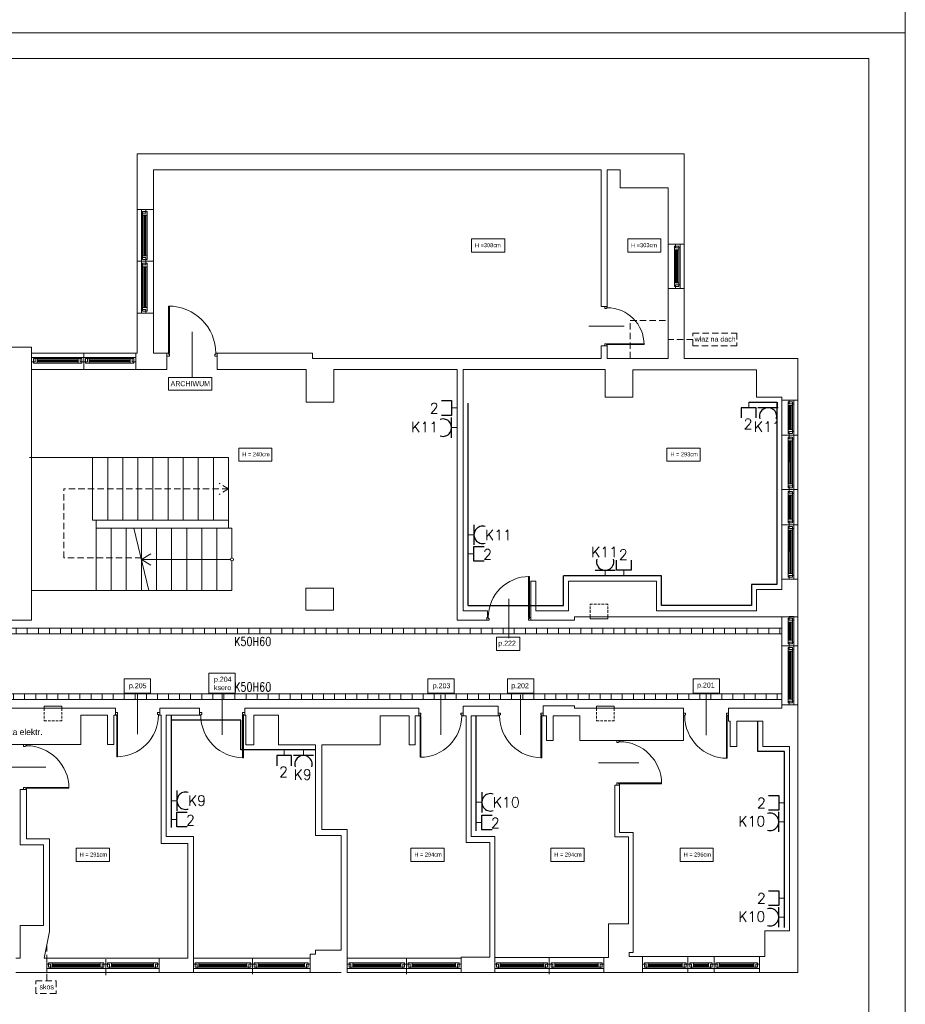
# Model space of a CAD drawing. Header units: millimetres. Extents: x 1468 to 6168, y 2353 to 26545.
# Tile 20 of 29: x 4408 to 6168, y 12300 to 14259. Entities that reach past the tile are written whole.
import ezdxf
from ezdxf.enums import TextEntityAlignment as Align

# ---------------------------------------------------------------- set-up
doc = ezdxf.new("R2010")
doc.units = ezdxf.units.MM
doc.linetypes.add('HIDDENX2', pattern=[19.05, 12.7, -6.35])
doc.layers.get('0').update_dxf_attribs({"lineweight": 0})
for name, color, linetype, lineweight in [('+ INSTALACJE', 7, 'Continuous', 0), ('+ okna', 7, 'Continuous', 0), ('+ schody', 7, 'Continuous', 0), ('+ ściany', 7, 'Continuous', 0), ('+drugi plan', 7, 'Continuous', 0), ('+okna', 7, 'Continuous', 0), ('E_korytka elektryka', 10, 'Continuous', 0), ('EL_GNIAZDKA', 10, 'Continuous', 30), ('EL_GNIAZDKA_TXT', 10, 'Continuous', 25), ('EL_PEL', 170, 'Continuous', 30), ('EL_PEL_TEKST', 170, 'Continuous', 25), ('elektryka', 10, 'Continuous', 30), ('opis (model)', 7, 'Continuous', 0), ('SNW_TXT', 255, 'Continuous', 20)]:
    doc.layers.add(name, color=color, linetype=linetype, lineweight=lineweight)
doc.layers.add('EL_OBRAMOWANIE', color=80, linetype='Continuous', lineweight=0, plot=False)
doc.layers.add('EL_POMOC', color=10, linetype='Continuous', lineweight=0, plot=False)
doc.styles.add('Opisowy', font='arial.ttf')
doc.styles.add('ROMANS', font='ROMANS', dxfattribs={"width": 0.7})
doc.styles.get("Standard").update_dxf_attribs({"font": 'arial.ttf'})

# ---------------------------------------------------------------- blocks, each defined once
blk = doc.blocks.new('drzwi')
at = {"color": 0}
for p, q in [((-45, 42.3), (-45, -38.7)), ((-90, 5.4), (-85.5, 5.4)), ((-90, 0), (-90, 5.4)), ((-90, 0), (-87.3, 0)), ((-87.3, 0), (-87.3, 1.8)), ((-87.3, 1.8), (-85.5, 1.8)), ((-85.5, 1.8), (-85.5, 5.4)), ((-4.5, 5.4), (0, 5.4)), ((-4.5, 1.8), (-4.5, 5.4)), ((-4.5, 1.8), (-2.7, 1.8)), ((-4.5, 0), (-4.5, -84.6)), ((-4.5, 0), (0, 0)), ((-2.7, 0), (-2.7, 1.8)), ((-2.7, 0), (-2.7, -84.6)), ((0, 0), (0, 5.4)), ((-2.7, -84.6), (-4.5, -84.6))]:
    blk.add_line(p, q, dxfattribs=at)
blk.add_arc((-2.7, 0), 84.6, 180, 270, dxfattribs=at)

msp = doc.modelspace()

# ---------------------------------------------------------------- hatches: boundary and pattern name
at = {"layer": 'E_korytka elektryka'}
h = msp.add_hatch(dxfattribs=at)
h.set_pattern_fill('ANSI31', color=170, scale=176, angle=765, style=0)
h.set_pattern_definition([(90, (5742.986, 23116.207), (-22, 1e-11), [])])
h.paths.add_polyline_path([(5922.6, 13048.4), (5922.6, 13037.4), (1980.6, 13037.4), (1980.6, 13048.4)])
h = msp.add_hatch(dxfattribs=at)
h.set_pattern_fill('ANSI31', color=10, scale=176, angle=765, style=0)
h.set_pattern_definition([(90, (5759.69, 22985.726), (-22, 1e-11), [])])
h.paths.add_polyline_path([(5922.6, 12918), (5922.6, 12907), (1980.6, 12907), (1980.6, 12918)])

# ---------------------------------------------------------------- linework, layer by layer
at = {"layer": '+ INSTALACJE', "linetype": 'HIDDENX2', "ltscale": 0.4}
for p, q in [((5541.6, 13096.4), (5576.6, 13096.4)), ((5541.6, 13071.4), (5541.6, 13096.4)), ((5576.6, 13071.4), (5576.6, 13096.4)), ((4456.6, 12889.4), (4456.6, 12864.4)), ((4491.6, 12889.4), (4491.6, 12864.4)), ((5554.6, 12889.4), (5554.6, 12864.4)), ((5589.6, 12889.4), (5589.6, 12864.4)), ((4456.6, 12864.4), (4491.6, 12864.4)), ((5554.6, 12864.4), (5589.6, 12864.4))]:
    msp.add_line(p, q, dxfattribs=at)
at = {"layer": '+ INSTALACJE'}
for points in [[(5541.6, 13071.4), (5576.6, 13071.4), (5576.6, 13067.4), (5541.6, 13067.4)], [(4456.6, 12889.4), (4491.6, 12889.4), (4491.6, 12893.4), (4456.6, 12893.4)], [(5554.6, 12889.4), (5589.6, 12889.4), (5589.6, 12893.4), (5554.6, 12893.4)]]:
    msp.add_lwpolyline(points, close=True, dxfattribs=at)
at = {"layer": '+ okna'}
for p, q in [((4649.7, 13781.2), (4649.7, 13874.1)), ((4652.2, 13870.3), (4652.2, 13789)), ((4654.7, 13789.5), (4654.7, 13870.3)), ((4656.6, 13789.5), (4656.8, 13870.3)), ((4658.7, 13789.5), (4658.7, 13870.3)), ((4661, 13870.3), (4661, 13789)), ((5696.6, 13812.4), (5696.6, 13724.4)), ((5728.6, 13724.4), (5728.6, 13812.4)), ((5709.2, 13801.3), (5709.2, 13735.5)), ((5711.5, 13735.5), (5711.5, 13801.3)), ((5713.6, 13735.5), (5713.5, 13801.3)), ((5715.5, 13735.5), (5715.5, 13801.3)), ((5718, 13801.3), (5718, 13735.5)), ((5720.5, 13731.7), (5720.5, 13805.1)), ((4649.7, 13678.7), (4649.7, 13771.6)), ((4652.2, 13767.8), (4652.2, 13686.5)), ((4654.7, 13686.5), (4654.7, 13767.3)), ((4656.6, 13686.5), (4656.8, 13767.3)), ((4658.7, 13686.5), (4658.7, 13767.3)), ((4661, 13767.8), (4661, 13686.5)), ((4638.6, 13595.4), (4535.1, 13595.4)), ((4535.1, 13595.4), (4535.1, 13563.4)), ((4436.7, 13584.8), (4524, 13584.8)), ((4436.7, 13576), (4524, 13576)), ((4527.8, 13587.3), (4438.9, 13587.3)), ((4524, 13582.3), (4442.7, 13582.3)), ((4524, 13580.5), (4442.7, 13580.3)), ((4524, 13578.3), (4442.7, 13578.3)), ((4635.3, 13587.3), (4542.4, 13587.3)), ((4546.2, 13584.8), (4627.5, 13584.8)), ((4627.5, 13582.3), (4546.2, 13582.3)), ((4627.5, 13580.4), (4546.2, 13580.3)), ((4627.5, 13578.3), (4546.2, 13578.3)), ((4546.2, 13576), (4627.5, 13576)), ((4535.1, 13563.4), (4638.6, 13563.4)), ((5935.2, 13491.3), (5935.2, 13436)), ((5937.5, 13443.5), (5937.5, 13491.3)), ((5939.6, 13443.5), (5939.5, 13491.3)), ((5941.5, 13443.5), (5941.5, 13491.3)), ((5944, 13491.3), (5944, 13443.5)), ((5946.5, 13439.7), (5946.5, 13495.1)), ((5935.2, 13421.3), (5935.2, 13335.5)), ((5937.5, 13335.5), (5937.5, 13421.3)), ((5939.7, 13335.5), (5939.5, 13421.3)), ((5941.5, 13335.5), (5941.5, 13421.3)), ((5944, 13421.3), (5944, 13335.5)), ((5946.5, 13331.7), (5946.5, 13425.1)), ((5935.2, 13313.3), (5935.2, 13258)), ((5937.5, 13265.5), (5937.5, 13313.3)), ((5939.6, 13265.5), (5939.5, 13313.3)), ((5941.5, 13265.5), (5941.5, 13313.3)), ((5944, 13313.3), (5944, 13265.5)), ((5946.5, 13261.7), (5946.5, 13317.1)), ((5935.2, 13243.3), (5935.2, 13157.5)), ((5937.5, 13157.5), (5937.5, 13243.3)), ((5939.7, 13157.5), (5939.5, 13243.3)), ((5941.5, 13157.5), (5941.5, 13243.3)), ((5944, 13243.3), (5944, 13157.5)), ((5946.5, 13153.7), (5946.5, 13247.1)), ((5922.6, 12992.4), (5922.6, 13071.4)), ((5946.5, 13021.1), (5946.5, 13071.8)), ((5954.6, 12992.4), (5954.6, 13071.4)), ((5935.2, 13060.7), (5935.2, 13024.9)), ((5937.5, 13024.9), (5937.5, 13060.7)), ((5939.5, 13024.9), (5939.5, 13060.7)), ((5941.5, 13024.9), (5941.5, 13060.7)), ((5944, 13060.7), (5944, 13024.9)), ((5922.6, 13013.8), (5954.6, 13013.8)), ((5954.6, 13013.8), (5922.6, 13013.8)), ((5954.6, 13013.8), (5922.6, 13013.8)), ((5935.2, 13006.3), (5935.2, 12907.5)), ((5944, 13006.3), (5944, 12907.5)), ((5946.5, 12903.7), (5946.5, 13010.1)), ((5922.6, 12896.4), (5922.6, 12992.4)), ((5937.5, 12907.5), (5937.5, 13002.7)), ((5939.5, 12907.5), (5939.5, 13002.7)), ((5941.5, 12907.5), (5941.5, 13002.7)), ((5954.6, 12896.4), (5954.6, 12992.4)), ((4685.1, 12392.4), (4461.5, 12392.4)), ((4573.9, 12382.8), (4472.6, 12382.8)), ((4472.6, 12380.5), (4567.9, 12380.5)), ((4579, 12358.4), (4579, 12390.4)), ((4681.5, 12382.8), (4590.1, 12382.8)), ((4590.1, 12380.5), (4674, 12380.5)), ((4985.1, 12392.4), (4753.1, 12392.4)), ((4865.5, 12382.8), (4764.2, 12382.8)), ((4764.2, 12380.5), (4859.5, 12380.5)), ((4870.6, 12360.4), (4870.6, 12392.4)), ((4974, 12382.8), (4881.7, 12382.8)), ((4881.7, 12380.5), (4974, 12380.5)), ((5285.1, 12392.4), (5059.1, 12392.4)), ((5171.5, 12382.8), (5070.2, 12382.8)), ((5070.2, 12380.5), (5165.5, 12380.5)), ((5176.6, 12360.4), (5176.6, 12392.4)), ((5280, 12382.8), (5187.7, 12382.8)), ((5187.7, 12380.5), (5274, 12380.5)), ((5569.1, 12393.4), (5352.1, 12393.4)), ((5455.5, 12382.8), (5363.2, 12382.8)), ((5363.2, 12380.5), (5449.5, 12380.5)), ((5460.6, 12360.4), (5460.6, 12392.4)), ((5564, 12382.8), (5471.7, 12382.8)), ((5471.7, 12380.5), (5558, 12380.5)), ((5878.1, 12395.4), (5646.1, 12395.4)), ((5731, 12382.8), (5657.2, 12382.8)), ((5657.2, 12380.5), (5725, 12380.5)), ((5736.1, 12363.4), (5736.1, 12395.4)), ((5777, 12382.8), (5740.2, 12382.8)), ((5747.2, 12380.5), (5777, 12380.5)), ((5788.1, 12363.4), (5788.1, 12395.4)), ((5873, 12382.8), (5799.2, 12382.8)), ((5799.2, 12380.5), (5867, 12380.5)), ((4685.1, 12363.4), (4461.5, 12363.4)), ((4468.8, 12371.5), (4571.7, 12371.5)), ((4472.6, 12378.5), (4567.9, 12378.5)), ((4472.6, 12376.5), (4567.9, 12376.5)), ((4567.9, 12374), (4472.6, 12374)), ((4586.3, 12371.5), (4677.8, 12371.5)), ((4590.1, 12378.5), (4674, 12378.5)), ((4590.1, 12376.5), (4674, 12376.5)), ((4681.5, 12374), (4590.1, 12374)), ((4985.1, 12363.4), (4753.1, 12363.4)), ((4760.4, 12371.5), (4863.3, 12371.5)), ((4764.2, 12378.5), (4859.5, 12378.5)), ((4764.2, 12376.5), (4859.5, 12376.5)), ((4859.5, 12374), (4764.2, 12374)), ((4877.9, 12371.5), (4977.8, 12371.5)), ((4881.7, 12378.5), (4974, 12378.5)), ((4881.7, 12376.5), (4974, 12376.5)), ((4974, 12374), (4881.7, 12374)), ((5285.1, 12363.4), (5059.1, 12363.4)), ((5066.4, 12371.5), (5169.3, 12371.5)), ((5070.2, 12378.5), (5165.5, 12378.5)), ((5070.2, 12376.5), (5165.5, 12376.5)), ((5165.5, 12374), (5070.2, 12374)), ((5183.9, 12371.5), (5277.8, 12371.5)), ((5187.7, 12378.5), (5274, 12378.5)), ((5187.7, 12376.5), (5274, 12376.5)), ((5280, 12374), (5187.7, 12374)), ((5569.1, 12363.4), (5352.1, 12363.4)), ((5359.4, 12371.5), (5453.3, 12371.5)), ((5363.2, 12378.5), (5449.5, 12378.5)), ((5363.2, 12376.5), (5449.5, 12376.5)), ((5449.5, 12374), (5363.2, 12374)), ((5467.9, 12371.5), (5561.8, 12371.5)), ((5471.7, 12378.5), (5558, 12378.5)), ((5471.7, 12376.5), (5558, 12376.5)), ((5564, 12374), (5471.7, 12374)), ((5878.1, 12363.4), (5646.1, 12363.4)), ((5653.4, 12371.5), (5728.8, 12371.5)), ((5657.2, 12378.5), (5725, 12378.5)), ((5657.2, 12376.5), (5725, 12376.5)), ((5731, 12374), (5657.2, 12374)), ((5737.4, 12371.5), (5780.8, 12371.5)), ((5777, 12374), (5740.2, 12374)), ((5747.2, 12378.5), (5777, 12378.5)), ((5747.2, 12376.5), (5777, 12376.5)), ((5795.4, 12371.5), (5870.8, 12371.5)), ((5799.2, 12378.5), (5867, 12378.5)), ((5799.2, 12376.5), (5867, 12376.5)), ((5873, 12374), (5799.2, 12374))]:
    msp.add_line(p, q, dxfattribs=at)
for points in [[(4673.6, 13881.4), (4673.6, 13778.4), (4641.6, 13778.4), (4641.6, 13881.4)], [(4658.5, 13874.1), (4658.5, 13881.4), (4649.7, 13881.4), (4649.7, 13874.1)], [(4661, 13877.8), (4661, 13870.3), (4652.2, 13870.3), (4652.2, 13877.8)], [(5709.2, 13808.8), (5709.2, 13801.3), (5718, 13801.3), (5718, 13808.8)], [(5711.7, 13805.1), (5711.7, 13812.4), (5720.5, 13812.4), (5720.5, 13805.1)], [(4661, 13782), (4661, 13789.5), (4652.2, 13789.5), (4652.2, 13782)], [(4673.6, 13778.4), (4673.6, 13675.4), (4641.6, 13675.4), (4641.6, 13778.4)], [(4658.5, 13785.7), (4658.5, 13778.4), (4649.7, 13778.4), (4649.7, 13785.7)], [(4658.5, 13771.1), (4658.5, 13778.4), (4649.7, 13778.4), (4649.7, 13771.1)], [(4661, 13774.8), (4661, 13767.3), (4652.2, 13767.3), (4652.2, 13774.8)], [(5709.2, 13728), (5709.2, 13735.5), (5718, 13735.5), (5718, 13728)], [(5711.7, 13731.7), (5711.7, 13724.4), (5720.5, 13724.4), (5720.5, 13731.7)], [(4658.5, 13682.7), (4658.5, 13675.4), (4649.7, 13675.4), (4649.7, 13682.7)], [(4661, 13679), (4661, 13686.5), (4652.2, 13686.5), (4652.2, 13679)], [(4431.6, 13563.4), (4535.1, 13563.4), (4535.1, 13595.4), (4431.6, 13595.4)], [(4438.9, 13578.5), (4431.6, 13578.5), (4431.6, 13587.3), (4438.9, 13587.3)], [(4435.2, 13576), (4442.7, 13576), (4442.7, 13584.8), (4435.2, 13584.8)], [(4531.5, 13576), (4524, 13576), (4524, 13584.8), (4531.5, 13584.8)], [(4527.8, 13578.5), (4535.1, 13578.5), (4535.1, 13587.3), (4527.8, 13587.3)], [(4542.4, 13578.5), (4535.1, 13578.5), (4535.1, 13587.3), (4542.4, 13587.3)], [(4538.7, 13576), (4546.2, 13576), (4546.2, 13584.8), (4538.7, 13584.8)], [(4635, 13576), (4627.5, 13576), (4627.5, 13584.8), (4635, 13584.8)], [(4631.3, 13578.5), (4638.6, 13578.5), (4638.6, 13587.3), (4631.3, 13587.3)], [(5922.6, 13502.4), (5922.6, 13432.4), (5954.6, 13432.4), (5954.6, 13502.4)], [(5935.2, 13498.8), (5935.2, 13491.3), (5944, 13491.3), (5944, 13498.8)], [(5937.7, 13495.1), (5937.7, 13502.4), (5946.5, 13502.4), (5946.5, 13495.1)], [(5935.2, 13436), (5935.2, 13443.5), (5944, 13443.5), (5944, 13436)], [(5937.7, 13439.7), (5937.7, 13432.4), (5946.5, 13432.4), (5946.5, 13439.7)], [(5922.6, 13432.4), (5922.6, 13324.4), (5954.6, 13324.4), (5954.6, 13432.4)], [(5935.2, 13428.8), (5935.2, 13421.3), (5944, 13421.3), (5944, 13428.8)], [(5937.7, 13425.1), (5937.7, 13432.4), (5946.5, 13432.4), (5946.5, 13425.1)], [(5922.6, 13324.4), (5922.6, 13254.4), (5954.6, 13254.4), (5954.6, 13324.4)], [(5935.2, 13328), (5935.2, 13335.5), (5944, 13335.5), (5944, 13328)], [(5935.2, 13320.8), (5935.2, 13313.3), (5944, 13313.3), (5944, 13320.8)], [(5937.7, 13331.7), (5937.7, 13324.4), (5946.5, 13324.4), (5946.5, 13331.7)], [(5937.7, 13317.1), (5937.7, 13324.4), (5946.5, 13324.4), (5946.5, 13317.1)], [(5935.2, 13258), (5935.2, 13265.5), (5944, 13265.5), (5944, 13258)], [(5937.7, 13261.7), (5937.7, 13254.4), (5946.5, 13254.4), (5946.5, 13261.7)], [(5922.6, 13254.4), (5922.6, 13146.4), (5954.6, 13146.4), (5954.6, 13254.4)], [(5935.2, 13250.8), (5935.2, 13243.3), (5944, 13243.3), (5944, 13250.8)], [(5937.7, 13247.1), (5937.7, 13254.4), (5946.5, 13254.4), (5946.5, 13247.1)], [(5935.2, 13150), (5935.2, 13157.5), (5944, 13157.5), (5944, 13150)], [(5937.7, 13153.7), (5937.7, 13146.4), (5946.5, 13146.4), (5946.5, 13153.7)], [(5935.2, 13068.2), (5935.2, 13060.7), (5944, 13060.7), (5944, 13068.2)], [(5937.7, 13064.5), (5937.7, 13071.8), (5946.5, 13071.8), (5946.5, 13064.5)], [(5935.2, 13017.4), (5935.2, 13024.9), (5944, 13024.9), (5944, 13017.4)], [(5935.2, 13010.2), (5935.2, 13002.7), (5944, 13002.7), (5944, 13010.2)], [(5937.7, 13021.1), (5937.7, 13013.8), (5946.5, 13013.8), (5946.5, 13021.1)], [(5937.7, 13006.5), (5937.7, 13013.8), (5946.5, 13013.8), (5946.5, 13006.5)], [(5935.2, 12900), (5935.2, 12907.5), (5944, 12907.5), (5944, 12900)], [(5937.7, 12903.7), (5937.7, 12896.4), (5946.5, 12896.4), (5946.5, 12903.7)], [(4468.8, 12380.3), (4461.5, 12380.3), (4461.5, 12371.5), (4468.8, 12371.5)], [(4465.1, 12382.8), (4472.6, 12382.8), (4472.6, 12374), (4465.1, 12374)], [(4575.4, 12382.8), (4567.9, 12382.8), (4567.9, 12374), (4575.4, 12374)], [(4571.7, 12380.3), (4579, 12380.3), (4579, 12371.5), (4571.7, 12371.5)], [(4586.3, 12380.3), (4579, 12380.3), (4579, 12371.5), (4586.3, 12371.5)], [(4582.6, 12382.8), (4590.1, 12382.8), (4590.1, 12374), (4582.6, 12374)], [(4681.5, 12382.8), (4674, 12382.8), (4674, 12374), (4681.5, 12374)], [(4677.8, 12380.3), (4685.1, 12380.3), (4685.1, 12371.5), (4677.8, 12371.5)], [(4760.4, 12380.3), (4753.1, 12380.3), (4753.1, 12371.5), (4760.4, 12371.5)], [(4756.7, 12382.8), (4764.2, 12382.8), (4764.2, 12374), (4756.7, 12374)], [(4867, 12382.8), (4859.5, 12382.8), (4859.5, 12374), (4867, 12374)], [(4863.3, 12380.3), (4870.6, 12380.3), (4870.6, 12371.5), (4863.3, 12371.5)], [(4877.9, 12380.3), (4870.6, 12380.3), (4870.6, 12371.5), (4877.9, 12371.5)], [(4874.2, 12382.8), (4881.7, 12382.8), (4881.7, 12374), (4874.2, 12374)], [(4981.5, 12382.8), (4974, 12382.8), (4974, 12374), (4981.5, 12374)], [(4977.8, 12380.3), (4985.1, 12380.3), (4985.1, 12371.5), (4977.8, 12371.5)], [(5066.4, 12380.3), (5059.1, 12380.3), (5059.1, 12371.5), (5066.4, 12371.5)], [(5062.7, 12382.8), (5070.2, 12382.8), (5070.2, 12374), (5062.7, 12374)], [(5173, 12382.8), (5165.5, 12382.8), (5165.5, 12374), (5173, 12374)], [(5169.3, 12380.3), (5176.6, 12380.3), (5176.6, 12371.5), (5169.3, 12371.5)], [(5183.9, 12380.3), (5176.6, 12380.3), (5176.6, 12371.5), (5183.9, 12371.5)], [(5180.2, 12382.8), (5187.7, 12382.8), (5187.7, 12374), (5180.2, 12374)], [(5281.5, 12382.8), (5274, 12382.8), (5274, 12374), (5281.5, 12374)], [(5277.8, 12380.3), (5285.1, 12380.3), (5285.1, 12371.5), (5277.8, 12371.5)], [(5359.4, 12380.3), (5352.1, 12380.3), (5352.1, 12371.5), (5359.4, 12371.5)], [(5355.7, 12382.8), (5363.2, 12382.8), (5363.2, 12374), (5355.7, 12374)], [(5457, 12382.8), (5449.5, 12382.8), (5449.5, 12374), (5457, 12374)], [(5453.3, 12380.3), (5460.6, 12380.3), (5460.6, 12371.5), (5453.3, 12371.5)], [(5467.9, 12380.3), (5460.6, 12380.3), (5460.6, 12371.5), (5467.9, 12371.5)], [(5464.2, 12382.8), (5471.7, 12382.8), (5471.7, 12374), (5464.2, 12374)], [(5565.5, 12382.8), (5558, 12382.8), (5558, 12374), (5565.5, 12374)], [(5561.8, 12380.3), (5569.1, 12380.3), (5569.1, 12371.5), (5561.8, 12371.5)], [(5653.4, 12380.3), (5646.1, 12380.3), (5646.1, 12371.5), (5653.4, 12371.5)], [(5649.7, 12382.8), (5657.2, 12382.8), (5657.2, 12374), (5649.7, 12374)], [(5732.5, 12382.8), (5725, 12382.8), (5725, 12374), (5732.5, 12374)], [(5728.8, 12380.3), (5736.1, 12380.3), (5736.1, 12371.5), (5728.8, 12371.5)], [(5743.4, 12380.3), (5736.1, 12380.3), (5736.1, 12371.5), (5743.4, 12371.5)], [(5739.7, 12382.8), (5747.2, 12382.8), (5747.2, 12374), (5739.7, 12374)], [(5784.5, 12382.8), (5777, 12382.8), (5777, 12374), (5784.5, 12374)], [(5780.8, 12380.3), (5788.1, 12380.3), (5788.1, 12371.5), (5780.8, 12371.5)], [(5795.4, 12380.3), (5788.1, 12380.3), (5788.1, 12371.5), (5795.4, 12371.5)], [(5791.7, 12382.8), (5799.2, 12382.8), (5799.2, 12374), (5791.7, 12374)], [(5874.5, 12382.8), (5867, 12382.8), (5867, 12374), (5874.5, 12374)], [(5870.8, 12380.3), (5878.1, 12380.3), (5878.1, 12371.5), (5870.8, 12371.5)]]:
    msp.add_lwpolyline(points, close=True, dxfattribs=at)
for points in [[(5937.7, 13013.8), (5946.5, 13013.8)], [(5788.1, 12380.3), (5788.1, 12371.5)]]:
    msp.add_lwpolyline(points, dxfattribs=at)
at = {"layer": '+ schody'}
for p, q in [((4427.6, 13388.4), (4427.6, 13388.4)), ((4427.6, 13388.4), (4427.6, 13388.4)), ((4427.6, 13388.4), (4822.8, 13388.4)), ((4552.8, 13388.4), (4552.8, 13263.4)), ((4582.8, 13388.4), (4552.8, 13388.4)), ((4582.8, 13388.4), (4582.8, 13263.4)), ((4612.8, 13388.4), (4582.8, 13388.4)), ((4582.8, 13263.4), (4582.8, 13388.4)), ((4612.8, 13388.4), (4612.8, 13263.4)), ((4642.8, 13388.4), (4612.8, 13388.4)), ((4612.8, 13263.4), (4612.8, 13388.4)), ((4642.8, 13388.4), (4642.8, 13263.4)), ((4672.8, 13388.4), (4642.8, 13388.4)), ((4642.8, 13263.4), (4642.8, 13388.4)), ((4672.8, 13388.4), (4672.8, 13263.4)), ((4702.8, 13388.4), (4672.8, 13388.4)), ((4672.8, 13263.4), (4672.8, 13388.4)), ((4702.8, 13388.4), (4702.8, 13263.4)), ((4732.8, 13388.4), (4702.8, 13388.4)), ((4702.8, 13263.4), (4702.8, 13388.4)), ((4732.8, 13388.4), (4732.8, 13263.4)), ((4762.8, 13388.4), (4732.8, 13388.4)), ((4732.8, 13263.4), (4732.8, 13388.4)), ((4762.8, 13388.4), (4762.8, 13263.4)), ((4792.8, 13388.4), (4762.8, 13388.4)), ((4762.8, 13263.4), (4762.8, 13388.4)), ((4792.8, 13263.4), (4792.8, 13388.4)), ((4822.8, 13247.4), (4822.8, 13388.4)), ((4552.8, 13263.4), (4822.8, 13263.4)), ((4559.8, 13247.4), (4559.8, 13263.4)), ((4824.8, 13247.4), (4559.8, 13247.4)), ((4649.8, 13185.4), (4668.4, 13196.6)), ((4649.8, 13185.4), (4826.8, 13185.4)), ((4649.8, 13185.4), (4668.4, 13174.2))]:
    msp.add_line(p, q, dxfattribs=at)
for points in [[(4559.8, 13247.4), (4559.8, 13123.4), (4589.8, 13123.4), (4589.8, 13247.4)], [(4589.8, 13247.4), (4589.8, 13123.4), (4619.8, 13123.4), (4619.8, 13247.4)], [(4619.8, 13247.4), (4619.8, 13123.4), (4649.8, 13123.4), (4649.8, 13247.4)], [(4649.8, 13247.4), (4649.8, 13123.4), (4679.8, 13123.4), (4679.8, 13247.4)], [(4679.8, 13247.4), (4679.8, 13123.4), (4709.8, 13123.4), (4709.8, 13247.4)], [(4709.8, 13247.4), (4709.8, 13123.4), (4739.8, 13123.4), (4739.8, 13247.4)], [(4739.8, 13247.4), (4739.8, 13123.4), (4769.8, 13123.4), (4769.8, 13247.4)], [(4769.8, 13247.4), (4769.8, 13123.4), (4799.8, 13123.4), (4799.8, 13247.4)]]:
    msp.add_lwpolyline(points, close=True, dxfattribs=at)
for points in [[(4664.8, 13123.4), (4634.8, 13247.4)], [(4829.8, 13188.4), (4829.8, 13247.4), (4799.8, 13247.4), (4799.8, 13123.4), (4829.8, 13123.4), (4829.8, 13182.4)], [(4824.8, 13247.4), (4829.8, 13247.4), (4829.8, 13188.4)], [(4829.8, 13182.4), (4829.8, 13123.4), (4431.6, 13123.4)]]:
    msp.add_lwpolyline(points, dxfattribs=at)
msp.add_circle((4829.8, 13185.4), 3, dxfattribs=at)
at = {"layer": '+ ściany'}
for p, q in [((4641.6, 13881.4), (4641.6, 13992.4)), ((5728.6, 13992.4), (4641.6, 13992.4)), ((5728.6, 13960.4), (5728.6, 13992.4)), ((4698.6, 13960.4), (4673.6, 13960.4)), ((4673.6, 13960.4), (4673.6, 13881.4)), ((4800.6, 13960.4), (4698.6, 13960.4)), ((5563.6, 13960.4), (4800.6, 13960.4)), ((5563.6, 13688.4), (5563.6, 13960.4)), ((5601.6, 13960.4), (5575.6, 13960.4)), ((5575.6, 13960.4), (5575.6, 13688.4)), ((5601.6, 13960.4), (5601.6, 13960.4)), ((5601.6, 13960.4), (5601.6, 13924.4)), ((5728.6, 13812.4), (5728.6, 13960.4)), ((5601.6, 13924.4), (5696.6, 13924.4)), ((5696.6, 13924.4), (5696.6, 13812.4)), ((4673.6, 13881.4), (4641.6, 13881.4)), ((5696.6, 13812.4), (5728.6, 13812.4)), ((5696.6, 13724.4), (5728.6, 13724.4)), ((5696.6, 13585.4), (5696.6, 13724.4)), ((4673.6, 13675.4), (4641.6, 13675.4)), ((4641.6, 13675.4), (4641.6, 13595.4)), ((4673.6, 13595.4), (4673.6, 13675.4)), ((5575.6, 13688.4), (5563.6, 13688.4)), ((4641.6, 13595.4), (4638.6, 13595.4)), ((4638.6, 13563.4), (4638.6, 13595.4)), ((4700.6, 13595.4), (4673.6, 13595.4)), ((4700.6, 13563.4), (4700.6, 13595.4)), ((4800.6, 13563.4), (4800.6, 13595.4)), ((4800.6, 13595.4), (4989.6, 13595.4)), ((4989.6, 13595.4), (4989.6, 13585.4)), ((5563.6, 13585.4), (5563.6, 13610.4)), ((5563.6, 13610.4), (5575.6, 13610.4)), ((5575.6, 13610.4), (5575.6, 13585.4)), ((4989.6, 13585.4), (5563.6, 13585.4)), ((5575.6, 13585.4), (5696.6, 13585.4)), ((5575.6, 13585.4), (5687.6, 13585.4)), ((4638.6, 13563.4), (4700.6, 13563.4)), ((4800.6, 13563.4), (4977.6, 13563.4)), ((4977.6, 13563.4), (4977.6, 13498.4)), ((5032.6, 13498.4), (5032.6, 13563.4)), ((5032.6, 13563.4), (5277.6, 13563.4)), ((5277.6, 13563.4), (5277.6, 13064.4)), ((4977.6, 13498.4), (5032.6, 13498.4)), ((5423.6, 13142.4), (5433.6, 13142.4)), ((5433.6, 13142.4), (5423.6, 13142.4)), ((5423.6, 13142.4), (5423.6, 13064.4)), ((5433.6, 13142.4), (5433.6, 13083.4)), ((5498.6, 13083.4), (5498.6, 13142.4)), ((5289.6, 13083.4), (5337.6, 13083.4)), ((5336.6, 13064.4), (5336.6, 13069.7)), ((5336.6, 13069.7), (5337.6, 13069.7)), ((5337.6, 13083.4), (5337.6, 13069.7)), ((5433.6, 13083.4), (5498.6, 13083.4)), ((5510.6, 13064.4), (5510.6, 13071.4)), ((5510.6, 13071.4), (5954.6, 13071.4)), ((5954.6, 13071.4), (5954.6, 13071.4)), ((5277.6, 13064.4), (5336.6, 13064.4)), ((5423.6, 13064.4), (5510.6, 13064.4)), ((4765.1, 12889.4), (4686.1, 12889.4)), ((4686.1, 12889.4), (4686.1, 12875.4)), ((4765.1, 12875.4), (4765.1, 12889.4)), ((4855.1, 12875.4), (4855.1, 12889.4)), ((5289.1, 12893.4), (5359.1, 12893.4)), ((5448.1, 12894.4), (5510.6, 12894.4)), ((5510.6, 12889.4), (5510.6, 12894.4)), ((5510.6, 12889.4), (5727.1, 12889.4)), ((4686.1, 12875.4), (4689.1, 12875.4)), ((4689.1, 12875.4), (4689.1, 12813.4)), ((4699.1, 12813.4), (4699.1, 12875.4)), ((4699.1, 12875.4), (4765.1, 12875.4)), ((5289.1, 12874.4), (5289.1, 12874.4)), ((5289.1, 12874.4), (5295.1, 12874.4)), ((5295.1, 12874.4), (5295.1, 12813.4)), ((5305.1, 12813.4), (5305.1, 12874.4)), ((5305.1, 12874.4), (5359.1, 12874.4)), ((4689.1, 12813.4), (4689.1, 12620.4)), ((5591.1, 12736.4), (5591.1, 12633.4)), ((5600.1, 12736.4), (5600.1, 12642.4)), ((4409.1, 12727.4), (4409.1, 12617.4)), ((4421.1, 12629.4), (4421.1, 12727.4)), ((5600.1, 12642.4), (5627.1, 12642.4)), ((5627.1, 12642.4), (5627.1, 12642.4)), ((5627.1, 12642.4), (5627.1, 12642.4)), ((5627.1, 12642.4), (5627.1, 12642.4)), ((5627.1, 12642.4), (5627.1, 12642.4)), ((5627.1, 12642.4), (5627.1, 12642.4)), ((4409.1, 12617.4), (4455.1, 12617.4)), ((4467.1, 12629.4), (4421.1, 12629.4)), ((4455.1, 12617.4), (4455.1, 12457.4)), ((4467.1, 12445.4), (4467.1, 12629.4)), ((4689.1, 12620.4), (4742.1, 12620.4)), ((4742.1, 12620.4), (4742.1, 12392.4)), ((5591.1, 12633.4), (5618.1, 12633.4)), ((5618.1, 12633.4), (5618.1, 12460.4)), ((4455.1, 12457.4), (4409.1, 12457.4)), ((4409.1, 12457.4), (4409.1, 12392.4)), ((5618.1, 12460.4), (5578.1, 12460.4)), ((5578.1, 12460.4), (5578.1, 12393.4)), ((4456.5, 12392.4), (4467.1, 12445.4)), ((4409.1, 12392.4), (4400.1, 12392.4)), ((4461.5, 12392.4), (4456.5, 12392.4)), ((4461.5, 12363.4), (4461.5, 12392.4)), ((4742.1, 12392.4), (4685.1, 12392.4)), ((4685.1, 12392.4), (4685.1, 12363.4)), ((5285.1, 12394.4), (5285.1, 12363.4)), ((5578.1, 12393.4), (5569.1, 12393.4)), ((5569.1, 12393.4), (5569.1, 12363.4)), ((4400.1, 12363.4), (4461.5, 12363.4))]:
    msp.add_line(p, q, dxfattribs=at)
for points in [[(5728.6, 13724.4), (5728.6, 13585.4)], [(4431.6, 13563.4), (4431.6, 13607.4), (4334.6, 13607.4)], [(5728.6, 13585.4), (5954.6, 13585.4)], [(5954.6, 13502.4), (5954.6, 13585.4)], [(4207.6, 13064.4), (4431.6, 13064.4), (4431.6, 13563.4), (4431.6, 13563.4)], [(5289.6, 13563.4), (5289.6, 13563.4), (5289.6, 13563.4), (5289.6, 13563.4), (5289.6, 13563.4), (5289.6, 13563.4), (5289.6, 13083.4), (5289.6, 13083.4)], [(5289.6, 13563.4), (5571.6, 13563.4), (5571.6, 13508.4), (5626.6, 13508.4), (5626.6, 13562.4), (5872.6, 13562.4), (5872.6, 13508.4), (5922.6, 13508.4), (5922.6, 13502.4), (5954.6, 13502.4)], [(5872.6, 13083.4), (5872.6, 13125.4), (5922.6, 13125.4), (5922.6, 13146.4), (5954.6, 13146.4)], [(5954.6, 13146.4), (5954.6, 13071.4)], [(4976.6, 13128.4), (5031.6, 13128.4), (5031.6, 13084.4), (4976.6, 13084.4), (4976.6, 13128.4)], [(5872.6, 13083.4), (5673.6, 13083.4), (5673.6, 13142.4), (5498.6, 13142.4), (5498.6, 13142.4)], [(5673.6, 13083.4), (5872.6, 13083.4), (5872.6, 13083.4)], [(4254.1, 12889.4), (4254.1, 12817.4), (4267.1, 12817.4), (4267.1, 12875.4), (4320.1, 12875.4), (4320.1, 12817.4), (4409.1, 12817.4), (4529.1, 12817.4), (4529.1, 12875.4)], [(4254.1, 12889.4), (4595.1, 12889.4)], [(4595.1, 12875.4), (4598.1, 12875.4), (4598.1, 12889.4), (4595.1, 12889.4)], [(4855.1, 12889.4), (5201.1, 12889.4)], [(5008.1, 12816.4), (5124.1, 12816.4), (5124.1, 12874.4), (5182.1, 12874.4), (5182.1, 12816.4), (5194.1, 12816.4), (5194.1, 12874.4), (5201.1, 12874.4), (5201.1, 12889.4)], [(5289.1, 12874.4), (5289.1, 12893.4)], [(5359.1, 12874.4), (5359.1, 12893.4)], [(5455.1, 12874.4), (5448.1, 12874.4), (5448.1, 12894.4)], [(5578.1, 12825.4), (5727.1, 12825.4), (5727.1, 12889.4)], [(5954.6, 12896.4), (5922.6, 12896.4), (5922.6, 12889.4), (5817.1, 12889.4)], [(5878.1, 12363.4), (5878.1, 12395.4), (5889.1, 12395.4), (5889.1, 12446.4), (5938.1, 12446.4), (5938.1, 12813.4), (5885.1, 12813.4), (5885.1, 12863.4), (5833.1, 12863.4), (5833.1, 12813.4), (5820.1, 12813.4), (5820.1, 12863.4), (5817.1, 12863.4), (5817.1, 12889.4)], [(5954.6, 12896.4), (5954.6, 12363.4)], [(4529.1, 12875.4), (4582.1, 12875.4), (4582.1, 12817.4), (4595.1, 12817.4), (4595.1, 12875.4), (4595.1, 12875.4)], [(4855.1, 12875.4), (4857.1, 12875.4), (4857.1, 12816.4), (4873.1, 12816.4), (4873.1, 12875.4), (4922.1, 12875.4), (4922.1, 12816.4), (4996.1, 12816.4), (4996.1, 12636.4)], [(5448.1, 12874.4), (5455.1, 12874.4), (5455.1, 12825.4), (5468.1, 12825.4), (5468.1, 12874.4), (5521.1, 12874.4), (5521.1, 12825.4), (5578.1, 12825.4)], [(4699.1, 12813.4), (4699.1, 12634.4), (4753.1, 12634.4), (4753.1, 12363.4)], [(5008.1, 12816.4), (5008.1, 12648.4), (5008.1, 12648.4)], [(5295.1, 12813.4), (5295.1, 12622.4), (5342.1, 12622.4), (5342.1, 12394.4), (5285.1, 12394.4), (5285.1, 12363.4)], [(5305.1, 12813.4), (5305.1, 12813.4), (5305.1, 12813.4), (5305.1, 12634.4), (5352.1, 12634.4), (5352.1, 12392.4)], [(5591.1, 12736.4), (5600.1, 12736.4)], [(4409.1, 12727.4), (4421.1, 12727.4)], [(4996.1, 12636.4), (5047.1, 12636.4), (5047.1, 12408.4)], [(5008.1, 12648.4), (5059.1, 12648.4), (5059.1, 12363.4)], [(5627.1, 12642.4), (5627.1, 12403.4)], [(4985.1, 12363.4), (4985.1, 12400.4), (4996.1, 12400.4), (4996.1, 12408.4), (5047.1, 12408.4)], [(5627.1, 12395.4), (5619.1, 12395.4), (5619.1, 12403.4), (5627.1, 12403.4)], [(5352.1, 12395.4), (5352.1, 12363.4), (5285.1, 12363.4)], [(5627.1, 12395.4), (5646.1, 12395.4), (5646.1, 12363.4)], [(4753.1, 12363.4), (4685.1, 12363.4)], [(5047.1, 12363.4), (4985.1, 12363.4)], [(5646.1, 12363.4), (5569.1, 12363.4)], [(5878.1, 12363.4), (5954.6, 12363.4)]]:
    msp.add_lwpolyline(points, dxfattribs=at)
at = {"layer": '+drugi plan', "linetype": 'HIDDENX2'}
for p, q in [((4822.8, 13325.9), (4495.7, 13325.9)), ((4495.7, 13188.4), (4495.7, 13325.9)), ((4822.8, 13325.9), (4804.2, 13337.1)), ((4822.8, 13325.9), (4804.2, 13314.7)), ((4649.8, 13188.4), (4495.7, 13188.4))]:
    msp.add_line(p, q, dxfattribs=at)
at = {"layer": '+okna'}
for points in [[(5306.1, 13823), (5372, 13823), (5372, 13796.8), (5306.1, 13796.8)], [(5616.5, 13823), (5682.4, 13823), (5682.4, 13796.8), (5616.5, 13796.8)], [(4843.4, 13407), (4909.3, 13407), (4909.3, 13380.9), (4843.4, 13380.9)], [(5694.5, 13407), (5760.4, 13407), (5760.4, 13380.9), (5694.5, 13380.9)], [(4520.2, 12610.8), (4586.1, 12610.8), (4586.1, 12584.6), (4520.2, 12584.6)], [(5185.6, 12610.8), (5251.5, 12610.8), (5251.5, 12584.6), (5185.6, 12584.6)], [(5463.7, 12610.8), (5529.6, 12610.8), (5529.6, 12584.6), (5463.7, 12584.6)], [(5720.8, 12610.8), (5786.6, 12610.8), (5786.6, 12584.6), (5720.8, 12584.6)]]:
    msp.add_lwpolyline(points, close=True, dxfattribs=at)
at = {"layer": 'E_korytka elektryka', "color": 170}
msp.add_lwpolyline([(5922.6, 13048.4), (5922.6, 13037.4), (1980.6, 13037.4), (1980.6, 13048.4)], close=True, dxfattribs=at)
at = {"layer": 'E_korytka elektryka', "color": 10}
msp.add_lwpolyline([(5922.6, 12918), (5922.6, 12907), (1980.6, 12907), (1980.6, 12918)], close=True, dxfattribs=at)
at = {"layer": 'EL_GNIAZDKA', "color": 10}
for p, q in [((5915.4, 13487.2), (5875.4, 13487.2)), ((5551.6, 13163.7), (5591.6, 13163.7)), ((4991.9, 12795.2), (4951.9, 12795.2)), ((5326.4, 12722.2), (5326.4, 12682.2)), ((5916.9, 12643.4), (5916.9, 12683.3)), ((5916.9, 12453.8), (5916.9, 12493.7))]:
    msp.add_line(p, q, dxfattribs=at)
at = {"layer": 'EL_GNIAZDKA', "color": 212}
for p, q in [((5266.4, 13427.5), (5266.4, 13467.5)), ((5310.9, 13254.1), (5310.9, 13214.2)), ((4720.4, 12725.4), (4720.4, 12685.4))]:
    msp.add_line(p, q, dxfattribs=at)
at = {"layer": 'EL_GNIAZDKA', "color": 10}
for centre, start, end in [((5895.4, 13469.9), 342.6624, 197.3376), ((5571.5, 13181), 162.6624, 17.3376), ((4971.9, 12777.9), 342.6624, 197.3376), ((5343.7, 12702.2), 72.6624, 287.3376), ((5899.6, 12663.4), 252.6633, 107.3376), ((5899.6, 12473.7), 252.6633, 107.3376)]:
    msp.add_arc(centre, 17.3, start, end, dxfattribs=at)
at = {"layer": 'EL_GNIAZDKA', "color": 212}
for centre, start, end in [((5249.1, 13447.5), 252.6633, 107.3376), ((5328.2, 13234.2), 72.6624, 287.3376), ((4737.7, 12705.4), 72.6624, 287.3376)]:
    msp.add_arc(centre, 17.3, start, end, dxfattribs=at)
at = {"layer": 'EL_OBRAMOWANIE', "color": 1}
for points in [[(6168.2, 17203.1), (1468.2, 17203.1), (1468.2, 14233.1), (6168.2, 14233.1)], [(6168.2, 14233.1), (1468.2, 14233.1), (1468.2, 11263.1), (6168.2, 11263.1)], [(1538.6, 14181.8), (1538.6, 11315.1), (6096, 11315.1), (6096, 14181.8)]]:
    msp.add_lwpolyline(points, close=True, dxfattribs=at)
at = {"layer": 'EL_PEL', "color": 130}
for points in [[(5246, 13501.3), (5266.4, 13501.3), (5266.4, 13471.9), (5246, 13471.9)], [(5331.3, 13181.9), (5310.9, 13181.9), (5310.9, 13211.2), (5331.3, 13211.2)], [(4740.8, 12653.1), (4720.4, 12653.1), (4720.4, 12682.4), (4740.8, 12682.4)]]:
    msp.add_lwpolyline(points, dxfattribs=at)
at = {"layer": 'EL_PEL', "color": 170}
for points in [[(5871.6, 13466.8), (5871.6, 13487.2), (5842.2, 13487.2), (5842.2, 13466.8)], [(5623.3, 13184.1), (5623.3, 13163.7), (5594, 13163.7), (5594, 13184.1)], [(4948.1, 12774.8), (4948.1, 12795.2), (4918.7, 12795.2), (4918.7, 12774.8)], [(5896.4, 12715.8), (5916.9, 12715.8), (5916.9, 12686.5), (5896.4, 12686.5)], [(5346.8, 12647.4), (5326.4, 12647.4), (5326.4, 12676.8), (5346.8, 12676.8)], [(5896.4, 12526.2), (5916.9, 12526.2), (5916.9, 12496.8), (5896.4, 12496.8)]]:
    msp.add_lwpolyline(points, dxfattribs=at)
at = {"layer": 'EL_POMOC', "color": 1}
for p, q in [((5856.9, 13487.2), (5856.9, 13498.4)), ((5914.5, 13487.2), (5914.5, 13498.4)), ((5266.4, 13486.6), (5277.6, 13486.6)), ((5266.4, 13447.5), (5277.6, 13447.5)), ((5299.6, 13234.2), (5310.9, 13234.2)), ((5299.6, 13196.5), (5310.9, 13196.5)), ((5571.6, 13152.4), (5571.6, 13163.7)), ((5608.6, 13152.4), (5608.6, 13163.7)), ((4933.4, 12795.2), (4933.4, 12806.4)), ((4971.9, 12795.2), (4971.9, 12806.4)), ((4709.1, 12705.4), (4720.4, 12705.4)), ((5315.1, 12702.2), (5326.4, 12702.2)), ((5916.9, 12701.1), (5928.1, 12701.1)), ((4709.1, 12667.8), (4720.4, 12667.8)), ((5315.1, 12662.1), (5326.4, 12662.1)), ((5916.9, 12663.4), (5928.1, 12663.4)), ((5916.9, 12511.5), (5928.1, 12511.5)), ((5916.9, 12473.7), (5928.1, 12473.7))]:
    msp.add_line(p, q, dxfattribs=at)
at = {"layer": 'elektryka', "color": 86}
for p, q in [((5299.6, 13093.4), (5299.6, 13496.3)), ((5856.9, 13498.4), (5912.6, 13498.4)), ((5912.6, 13498.4), (5912.6, 13135.4)), ((5683.6, 13152.4), (5488.6, 13152.4)), ((5488.6, 13093.4), (5488.6, 13152.4)), ((5683.6, 13093.4), (5683.6, 13152.4)), ((5912.6, 13135.4), (5862.6, 13135.4)), ((5862.6, 13135.4), (5862.6, 13093.4)), ((5299.6, 13093.4), (5488.6, 13093.4)), ((5862.6, 13093.4), (5683.6, 13093.4)), ((4709.1, 12875.4), (4709.1, 12652.4)), ((5315.1, 12645.4), (5315.1, 12874.4)), ((4847.1, 12865.4), (4709.1, 12865.4)), ((4847.1, 12806.4), (4847.1, 12865.4)), ((5875.1, 12803.4), (5875.1, 12863.4)), ((4996.1, 12806.4), (4847.1, 12806.4)), ((5928.1, 12803.4), (5875.1, 12803.4)), ((5928.1, 12453.1), (5928.1, 12803.4))]:
    msp.add_line(p, q, dxfattribs=at)
at = {"layer": 'opis (model)', "linetype": 'HIDDENX2'}
for p, q in [((5745.9, 13622.9), (5696.6, 13622.9)), ((4461.6, 12417.9), (4461.6, 12347.2))]:
    msp.add_line(p, q, dxfattribs=at)
for points in [[(5696.6, 13585.4), (5621.6, 13585.4), (5621.6, 13660.4), (5696.6, 13660.4)], [(5745.9, 13635.7), (5833.6, 13635.7), (5833.6, 13610.2), (5745.9, 13610.2)], [(4440.1, 12347.2), (4480.5, 12347.2), (4480.5, 12321.7), (4440.1, 12321.7)]]:
    msp.add_lwpolyline(points, close=True, dxfattribs=at)
at = {"layer": 'opis (model)'}
for points in [[(4703.9, 13547.1), (4789.5, 13547.1), (4789.5, 13522.4), (4703.9, 13522.4)], [(5355.3, 13030.8), (5402, 13030.8), (5402, 13004.5), (5355.3, 13004.5)], [(4615.3, 12947.7), (4667.6, 12947.7), (4667.6, 12919.5), (4615.3, 12919.5)], [(4784, 12959.1), (4836.3, 12959.1), (4836.3, 12919.5), (4784, 12919.5)], [(5219.3, 12947.7), (5271.6, 12947.7), (5271.6, 12919.5), (5219.3, 12919.5)], [(5377.3, 12947.7), (5429.6, 12947.7), (5429.6, 12919.5), (5377.3, 12919.5)], [(5746.3, 12947.7), (5798.6, 12947.7), (5798.6, 12919.5), (5746.3, 12919.5)]]:
    msp.add_lwpolyline(points, close=True, dxfattribs=at)

# ---------------------------------------------------------------- block references
at = {"layer": '+ okna'}
for p, xscale, yscale, zscale, rotation in [((4700.6, 13595.4), 1.111111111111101, 1.111111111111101, 1.111111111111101, 180), ((5575.6, 13610.4), -0.8666666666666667, 0.8666666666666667, 0.8666666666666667, 90), ((5423.6, 13069.7), -0.9666666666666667, 0.9666666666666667, 0.9666666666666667, 180), ((5600.1, 12736.4), -0.9888888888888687, 0.9888888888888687, 0.9888888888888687, 90)]:
    msp.add_blockref('drzwi', p, dxfattribs=dict(at, xscale=xscale, yscale=yscale, zscale=zscale, rotation=rotation))
for p, xscale, yscale, zscale in [((4598.1, 12875.4), -0.9777777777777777, 0.9777777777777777, 0.9777777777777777), ((5201.1, 12874.4), -0.9777777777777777, 0.9777777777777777, 0.9777777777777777), ((5448.1, 12874.4), 0.9888888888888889, 0.9888888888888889, 0.9888888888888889)]:
    msp.add_blockref('drzwi', p, dxfattribs=dict(at, xscale=xscale, yscale=yscale, zscale=zscale))
for p in [(4855.1, 12875.4), (5817.1, 12874.4)]:
    msp.add_blockref('drzwi', p, dxfattribs=at)
at = {"layer": '+ okna', "xscale": -1, "rotation": 90}
msp.add_blockref('drzwi', (4421.1, 12727.4), dxfattribs=at)

# ---------------------------------------------------------------- texts
at = {"layer": '+ INSTALACJE', "color": 2, "insert": (4337, 12848), "char_height": 12, "attachment_point": 1, "style": 'Opisowy'}
msp.add_mtext_dynamic_manual_height_columns('skrzynka elektr.', width=140.363, gutter_width=12.5, heights=[0], dxfattribs=at)
at = {"layer": '+okna', "char_height": 8, "attachment_point": 1}
for s, insert in [('H =308cm', (5312.9, 13814.5)), ('H =303cm', (5623.3, 13814.5)), ('H = 240cm', (4850.3, 13398.5)), ('H = 293cm', (5701.4, 13398.5)), ('H = 291cm', (4527.1, 12602.3)), ('H = 294cm', (5192.4, 12602.3)), ('H = 294cm', (5470.6, 12602.3)), ('H = 296cm', (5727.6, 12602.3))]:
    msp.add_mtext_dynamic_manual_height_columns(s, width=108.332, gutter_width=12.5, heights=[0], dxfattribs=dict(at, insert=insert))
at = {"layer": 'EL_GNIAZDKA_TXT', "color": 212, "style": 'ROMANS'}
msp.add_text('K11', height=20.48, dxfattribs=at).set_placement((5239.4, 13438.4), align=Align.RIGHT)
at = {"layer": 'EL_GNIAZDKA_TXT', "color": 10, "style": 'ROMANS'}
for s, p in [('K11', (5894, 13449.4)), ('K11', (5570.6, 13200.2)), ('K9', (4970.4, 12757.4))]:
    msp.add_text(s, height=20.48, dxfattribs=at).set_placement(p, align=Align.MIDDLE_CENTER)
at = {"layer": 'EL_GNIAZDKA_TXT', "color": 212, "style": 'ROMANS'}
for s, p in [('K11', (5332.8, 13224)), ('K9', (4742.3, 12695.3))]:
    msp.add_text(s, height=20.48, dxfattribs=at).set_placement(p)
at = {"layer": 'EL_GNIAZDKA_TXT', "color": 10, "style": 'ROMANS'}
msp.add_text('K10', height=20.48, dxfattribs=at).set_placement((5348.3, 12692.1))
for p in [(5889.8, 12654.3), (5889.8, 12464.7)]:
    msp.add_text('K10', height=20.48, dxfattribs=at).set_placement(p, align=Align.RIGHT)
at = {"layer": 'EL_PEL_TEKST', "color": 130, "style": 'ROMANS'}
msp.add_text('2', height=20.5, dxfattribs=at).set_placement((5240.5, 13475.9), align=Align.RIGHT)
at = {"layer": 'EL_PEL_TEKST', "color": 170, "style": 'ROMANS'}
for p in [(5855.7, 13454.8), (5607.6, 13195), (4932.2, 12762.8)]:
    msp.add_text('2', height=20.5, dxfattribs=at).set_placement(p, align=Align.MIDDLE_CENTER)
at = {"layer": 'EL_PEL_TEKST', "color": 130, "style": 'ROMANS'}
for p in [(5329, 13185), (4738.5, 12656.2)]:
    msp.add_text('2', height=20.5, dxfattribs=at).set_placement(p)
at = {"layer": 'EL_PEL_TEKST', "color": 170, "style": 'ROMANS'}
for p in [(5891, 12690.4), (5891, 12500.8)]:
    msp.add_text('2', height=20.5, dxfattribs=at).set_placement(p, align=Align.RIGHT)
msp.add_text('2', height=20.5, dxfattribs=at).set_placement((5344.5, 12650.5))
at = {"layer": 'opis (model)', "char_height": 10, "attachment_point": 1}
for s, width, insert in [('właz na dach', 138.36, (5749.4, 13628.6)), ('ARCHIWUM', 163.204, (4707.8, 13540)), ('p.222', 163.204, (5359.2, 13023.7)), ('p.204\\Pksero', 126.355, (4794, 12952)), ('p.205', 126.355, (4625, 12939.1)), ('p.203', 126.355, (5229, 12939.1)), ('p.202', 126.355, (5385, 12939.1)), ('p.201', 126.355, (5754.3, 12940.4)), ('skos', 138.36, (4447.2, 12340.1))]:
    msp.add_mtext_dynamic_manual_height_columns(s, width=width, gutter_width=12.5, heights=[0], dxfattribs=dict(at, insert=insert))
at = {"layer": 'SNW_TXT', "color": 170, "insert": (4834.1, 13030.7), "char_height": 17.486, "width": 2041.995, "attachment_point": 1}
msp.add_mtext('{\\Fsimplex|c238;\\W0.8;K50H60 }', dxfattribs=at)
at = {"layer": 'SNW_TXT', "color": 10, "insert": (4834.1, 12940.4), "char_height": 17.486, "width": 2041.995, "attachment_point": 1}
msp.add_mtext('{\\Fsimplex|c238;\\W0.8;K50H60 }', dxfattribs=at)

doc.saveas('drawing.dxf')
